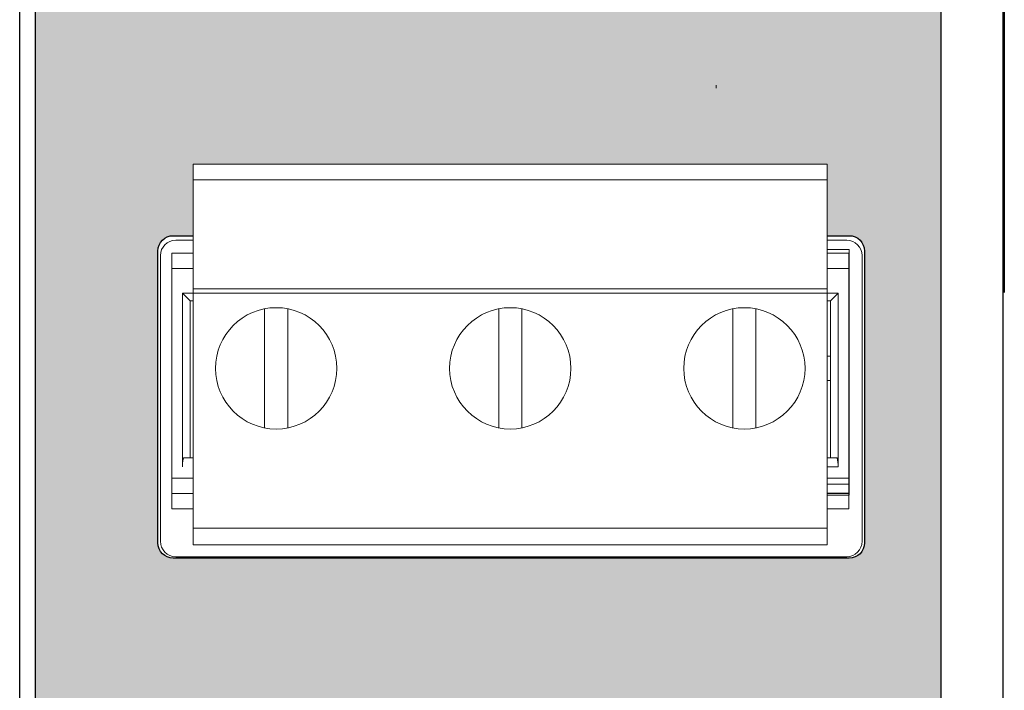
# Model space of a CAD drawing. Header units: millimetres. Extents: x 0 to 420, y 0 to 297.
# Tile 13 of 18: x 312 to 344, y 104 to 126. Entities that reach past the tile are written whole.
import ezdxf

# ---------------------------------------------------------------- set-up
doc = ezdxf.new("R2010")
doc.units = ezdxf.units.MM
doc.layers.get('0').update_dxf_attribs({"linetype": 'CONTINUOUS', "lineweight": 13})
doc.layers.add('Line', color=3, linetype='CONTINUOUS', lineweight=25)

msp = doc.modelspace()

# ---------------------------------------------------------------- hatches: boundary and pattern name
at = {"ltscale": 5}
h = msp.add_hatch(color=18, dxfattribs=at)
edge = h.paths.add_edge_path()
edge.add_spline(control_points=[(342.41, 126.746), (342.179, 130.238), (340.53, 138.836), (330.215, 143.499)], knot_values=[0, 0, 0, 0, 1, 1, 1, 1], degree=3, periodic=0)
edge.add_spline(control_points=[(330.215, 143.499), (315.326, 150.229), (313.191, 162.912), (312.945, 167.876)], knot_values=[1, 1, 1, 1, 2, 2, 2, 2], degree=3, periodic=0)
edge.add_line((312.945, 167.876), (312.945, 91))
edge.add_arc((313.945, 91), 1, 180, 270)
edge.add_line((313.945, 90), (341.445, 90))
edge.add_arc((341.445, 91), 1, 270, 360)
edge.add_line((342.445, 91), (342.445, 126.662))
edge.add_spline(control_points=[(342.445, 126.662), (342.433, 126.692), (342.421, 126.72), (342.41, 126.746)], knot_values=[7.968292, 7.968292, 7.968292, 7.968292, 8, 8, 8, 8], degree=3, periodic=0)
edge = h.paths.add_edge_path(flags=16)
edge.add_line((338.734, 120.873), (338.734, 118.55))
edge.add_spline(control_points=[(338.734, 118.55), (339.19, 118.55), (339.445, 118.55), (339.445, 118.55)], knot_values=[5.892302, 5.892302, 5.892302, 5.892302, 6, 6, 6, 6], degree=3, periodic=0)
edge.add_spline(control_points=[(339.445, 118.55), (339.721, 118.55), (339.945, 118.326), (339.945, 118.05)], knot_values=[6, 6, 6, 6, 7, 7, 7, 7], degree=3, periodic=0)
edge.add_spline(control_points=[(339.945, 118.05), (339.945, 118.05), (339.945, 108.55), (339.945, 108.55)], knot_values=[7, 7, 7, 7, 8, 8, 8, 8], degree=3, periodic=0)
edge.add_spline(control_points=[(339.945, 108.55), (339.945, 108.274), (339.721, 108.05), (339.445, 108.05)], knot_values=[0, 0, 0, 0, 1, 1, 1, 1], degree=3, periodic=0)
edge.add_spline(control_points=[(339.445, 108.05), (339.445, 108.05), (317.445, 108.05), (317.445, 108.05)], knot_values=[1, 1, 1, 1, 2, 2, 2, 2], degree=3, periodic=0)
edge.add_spline(control_points=[(317.445, 108.05), (317.169, 108.05), (316.945, 108.274), (316.945, 108.55)], knot_values=[2, 2, 2, 2, 3, 3, 3, 3], degree=3, periodic=0)
edge.add_spline(control_points=[(316.945, 108.55), (316.945, 108.55), (316.945, 118.05), (316.945, 118.05)], knot_values=[3, 3, 3, 3, 4, 4, 4, 4], degree=3, periodic=0)
edge.add_spline(control_points=[(316.945, 118.05), (316.945, 118.326), (317.169, 118.55), (317.445, 118.55)], knot_values=[4, 4, 4, 4, 5, 5, 5, 5], degree=3, periodic=0)
edge.add_spline(control_points=[(317.445, 118.55), (317.445, 118.55), (317.677, 118.55), (318.094, 118.55)], knot_values=[5, 5, 5, 5, 5.102758, 5.102758, 5.102758, 5.102758], degree=3, periodic=0)
edge.add_line((318.094, 118.55), (318.094, 120.873))
edge.add_line((318.094, 120.873), (338.734, 120.873))
for points in [[(321.164, 122.5), (319.745, 122.5), (319.745, 124.5), (320.152, 124.5), (320.152, 122.84), (321.164, 122.84)], [(327.727, 122.5), (327.352, 122.5), (327.352, 124.5), (327.745, 124.5), (328.563, 123.164), (328.563, 124.5), (328.938, 124.5), (328.938, 122.5), (328.533, 122.5), (327.727, 123.804)]]:
    msp.add_hatch(color=7).paths.add_polyline_path(points)
h = msp.add_hatch(color=7)
edge = h.paths.add_edge_path(flags=16)
edge.add_spline(control_points=[(336.744, 123.499), (336.744, 123.342), (336.704, 123.195), (336.549, 122.912), (336.419, 122.784), (336.158, 122.648), (336.044, 122.613), (335.827, 122.595), (335.729, 122.603), (335.549, 122.645), (335.465, 122.679), (335.232, 122.816), (335.107, 122.953), (334.975, 123.233), (334.945, 123.364), (334.946, 123.898), (335.203, 124.234), (335.652, 124.385), (335.754, 124.401), (335.963, 124.398), (336.063, 124.379), (336.342, 124.276), (336.499, 124.147), (336.693, 123.842), (336.744, 123.677), (336.744, 123.499)], knot_values=[0, 0, 0, 0, 0.315284, 0.315284, 0.697202, 0.697202, 0.948176, 0.948176, 1.142308, 1.142308, 1.33644, 1.33644, 1.724703, 1.724703, 2.001818, 2.001818, 2.798247, 2.798247, 3.009258, 3.009258, 3.220269, 3.220269, 3.64229, 3.64229, 4, 4, 4, 4], degree=3, periodic=0)
edge = h.paths.add_edge_path()
edge.add_spline(control_points=[(336.844, 123.499), (336.844, 122.947), (336.397, 122.5), (335.845, 122.5), (335.293, 122.5), (334.845, 122.947), (334.845, 123.499), (334.845, 124.051), (335.293, 124.5), (335.845, 124.5), (336.397, 124.5), (336.844, 124.051), (336.844, 123.499)], knot_values=[0, 0, 0, 0, 1, 1, 1, 2, 2, 2, 3, 3, 3, 4, 4, 4, 4], degree=3, periodic=0)
h = msp.add_hatch(color=7)
h.paths.add_polyline_path([(335.114, 123.45), (335.114, 123.35), (336.575, 123.35), (336.575, 123.45), (335.895, 123.45), (335.895, 124.12), (335.795, 124.12), (335.795, 123.45)])
h.paths.add_polyline_path([(336.101, 122.93), (336.101, 122.83), (335.553, 122.83), (335.553, 122.93)])
h.paths.add_polyline_path([(335.298, 123.19), (335.298, 123.09), (336.429, 123.09), (336.429, 123.19)])
h = msp.add_hatch(color=7)
h.paths.add_polyline_path([(334.915, 104.781), (335.315, 104.781), (335.113, 105.327)], flags=16)
h.paths.add_polyline_path([(335.273, 105.669), (335.861, 104.2), (335.539, 104.2), (335.41, 104.534), (334.823, 104.534), (334.702, 104.2), (334.387, 104.2), (334.959, 105.669)])
edge = h.paths.add_edge_path()
edge.add_spline(control_points=[(333.49, 104.284), (333.405, 104.357), (333.354, 104.455), (333.337, 104.578)], knot_values=[20, 20, 20, 20, 21, 21, 21, 21], degree=3, periodic=0)
edge.add_spline(control_points=[(333.337, 104.578), (333.337, 104.578), (333.618, 104.607), (333.618, 104.607)], knot_values=[0, 0, 0, 0, 1, 1, 1, 1], degree=3, periodic=0)
edge.add_spline(control_points=[(333.618, 104.607), (333.626, 104.543), (333.65, 104.493), (333.689, 104.456)], knot_values=[1, 1, 1, 1, 2, 2, 2, 2], degree=3, periodic=0)
edge.add_spline(control_points=[(333.689, 104.456), (333.728, 104.419), (333.774, 104.4), (333.825, 104.4), (333.884, 104.4), (333.934, 104.424), (333.974, 104.472)], knot_values=[2, 2, 2, 2, 3, 3, 3, 4, 4, 4, 4], degree=3, periodic=0)
edge.add_spline(control_points=[(333.974, 104.472), (334.015, 104.52), (334.035, 104.592), (334.035, 104.688), (334.035, 104.778), (334.015, 104.846), (333.975, 104.891)], knot_values=[4, 4, 4, 4, 5, 5, 5, 6, 6, 6, 6], degree=3, periodic=0)
edge.add_spline(control_points=[(333.975, 104.891), (333.935, 104.936), (333.882, 104.959), (333.817, 104.959), (333.736, 104.959), (333.664, 104.923), (333.6, 104.851)], knot_values=[6, 6, 6, 6, 7, 7, 7, 8, 8, 8, 8], degree=3, periodic=0)
edge.add_spline(control_points=[(333.6, 104.851), (333.6, 104.851), (333.371, 104.884), (333.371, 104.884)], knot_values=[8, 8, 8, 8, 9, 9, 9, 9], degree=3, periodic=0)
edge.add_spline(control_points=[(333.371, 104.884), (333.371, 104.884), (333.516, 105.649), (333.516, 105.649)], knot_values=[9, 9, 9, 9, 10, 10, 10, 10], degree=3, periodic=0)
edge.add_spline(control_points=[(333.516, 105.649), (333.516, 105.649), (334.26, 105.649), (334.26, 105.649)], knot_values=[10, 10, 10, 10, 11, 11, 11, 11], degree=3, periodic=0)
edge.add_spline(control_points=[(334.26, 105.649), (334.26, 105.649), (334.26, 105.385), (334.26, 105.385)], knot_values=[11, 11, 11, 11, 12, 12, 12, 12], degree=3, periodic=0)
edge.add_spline(control_points=[(334.26, 105.385), (334.26, 105.385), (333.729, 105.385), (333.729, 105.385)], knot_values=[12, 12, 12, 12, 13, 13, 13, 13], degree=3, periodic=0)
edge.add_spline(control_points=[(333.729, 105.385), (333.729, 105.385), (333.685, 105.136), (333.685, 105.136)], knot_values=[13, 13, 13, 13, 14, 14, 14, 14], degree=3, periodic=0)
edge.add_spline(control_points=[(333.685, 105.136), (333.748, 105.167), (333.812, 105.183), (333.877, 105.183), (334.002, 105.183), (334.108, 105.138), (334.195, 105.047), (334.282, 104.956), (334.325, 104.838), (334.325, 104.693), (334.325, 104.572), (334.29, 104.464), (334.22, 104.369)], knot_values=[14, 14, 14, 14, 15, 15, 15, 16, 16, 16, 17, 17, 17, 18, 18, 18, 18], degree=3, periodic=0)
edge.add_spline(control_points=[(334.22, 104.369), (334.124, 104.24), (333.992, 104.175), (333.822, 104.175), (333.687, 104.175), (333.576, 104.211), (333.49, 104.284)], knot_values=[18, 18, 18, 18, 19, 19, 19, 20, 20, 20, 20], degree=3, periodic=0)
h.paths.add_polyline_path([(333.105, 104.2), (332.823, 104.2), (332.823, 104.482), (333.105, 104.482)])
edge = h.paths.add_edge_path()
edge.add_spline(control_points=[(332.342, 105.675), (332.342, 105.675), (332.342, 104.2), (332.342, 104.2)], knot_values=[7, 7, 7, 7, 8, 8, 8, 8], degree=3, periodic=0)
edge.add_spline(control_points=[(332.342, 104.2), (332.342, 104.2), (332.061, 104.2), (332.061, 104.2)], knot_values=[0, 0, 0, 0, 1, 1, 1, 1], degree=3, periodic=0)
edge.add_spline(control_points=[(332.061, 104.2), (332.061, 104.2), (332.061, 105.261), (332.061, 105.261)], knot_values=[1, 1, 1, 1, 2, 2, 2, 2], degree=3, periodic=0)
edge.add_spline(control_points=[(332.061, 105.261), (331.958, 105.165), (331.837, 105.094), (331.697, 105.048)], knot_values=[2, 2, 2, 2, 3, 3, 3, 3], degree=3, periodic=0)
edge.add_spline(control_points=[(331.697, 105.048), (331.697, 105.048), (331.697, 105.303), (331.697, 105.303)], knot_values=[3, 3, 3, 3, 4, 4, 4, 4], degree=3, periodic=0)
edge.add_spline(control_points=[(331.697, 105.303), (331.771, 105.328), (331.85, 105.373), (331.937, 105.44)], knot_values=[4, 4, 4, 4, 5, 5, 5, 5], degree=3, periodic=0)
edge.add_spline(control_points=[(331.937, 105.44), (332.023, 105.507), (332.082, 105.586), (332.114, 105.675)], knot_values=[5, 5, 5, 5, 6, 6, 6, 6], degree=3, periodic=0)
edge.add_spline(control_points=[(332.114, 105.675), (332.114, 105.675), (332.342, 105.675), (332.342, 105.675)], knot_values=[6, 6, 6, 6, 7, 7, 7, 7], degree=3, periodic=0)
edge = h.paths.add_edge_path()
edge.add_spline(control_points=[(330.349, 104.792), (330.246, 104.837), (330.165, 104.859), (330.107, 104.859), (330.013, 104.859), (329.922, 104.813), (329.833, 104.72)], knot_values=[12, 12, 12, 12, 13, 13, 13, 14, 14, 14, 14], degree=3, periodic=0)
edge.add_spline(control_points=[(329.833, 104.72), (329.833, 104.72), (329.833, 104.98), (329.833, 104.98)], knot_values=[0, 0, 0, 0, 1, 1, 1, 1], degree=3, periodic=0)
edge.add_spline(control_points=[(329.833, 104.98), (329.918, 105.072), (330.017, 105.118), (330.13, 105.118), (330.172, 105.118), (330.211, 105.114), (330.246, 105.105)], knot_values=[1, 1, 1, 1, 2, 2, 2, 3, 3, 3, 3], degree=3, periodic=0)
edge.add_spline(control_points=[(330.246, 105.105), (330.282, 105.097), (330.345, 105.074), (330.437, 105.037)], knot_values=[3, 3, 3, 3, 4, 4, 4, 4], degree=3, periodic=0)
edge.add_spline(control_points=[(330.437, 105.037), (330.529, 105), (330.591, 104.982), (330.624, 104.982), (330.661, 104.982), (330.705, 104.993), (330.754, 105.016)], knot_values=[4, 4, 4, 4, 5, 5, 5, 6, 6, 6, 6], degree=3, periodic=0)
edge.add_spline(control_points=[(330.754, 105.016), (330.802, 105.039), (330.851, 105.076), (330.898, 105.126)], knot_values=[6, 6, 6, 6, 7, 7, 7, 7], degree=3, periodic=0)
edge.add_spline(control_points=[(330.898, 105.126), (330.898, 105.126), (330.898, 104.856), (330.898, 104.856)], knot_values=[7, 7, 7, 7, 8, 8, 8, 8], degree=3, periodic=0)
edge.add_spline(control_points=[(330.898, 104.856), (330.867, 104.824), (330.824, 104.793), (330.769, 104.765)], knot_values=[8, 8, 8, 8, 9, 9, 9, 9], degree=3, periodic=0)
edge.add_spline(control_points=[(330.769, 104.765), (330.714, 104.737), (330.656, 104.723), (330.598, 104.723), (330.564, 104.723), (330.532, 104.727), (330.5, 104.735)], knot_values=[9, 9, 9, 9, 10, 10, 10, 11, 11, 11, 11], degree=3, periodic=0)
edge.add_spline(control_points=[(330.5, 104.735), (330.468, 104.743), (330.418, 104.762), (330.349, 104.792)], knot_values=[11, 11, 11, 11, 12, 12, 12, 12], degree=3, periodic=0)
h.paths.add_polyline_path([(329.238, 104.2), (328.921, 104.2), (328.396, 105.669), (328.718, 105.669), (329.09, 104.582), (329.449, 105.669), (329.764, 105.669)])
edge = h.paths.add_edge_path(flags=16)
edge.add_spline(control_points=[(327.91, 105.409), (327.883, 105.431), (327.853, 105.442), (327.819, 105.442)], knot_values=[11, 11, 11, 11, 12, 12, 12, 12], degree=3, periodic=0)
edge.add_spline(control_points=[(327.819, 105.442), (327.785, 105.442), (327.755, 105.431), (327.728, 105.409)], knot_values=[0, 0, 0, 0, 1, 1, 1, 1], degree=3, periodic=0)
edge.add_spline(control_points=[(327.728, 105.409), (327.701, 105.387), (327.681, 105.349), (327.666, 105.292)], knot_values=[1, 1, 1, 1, 2, 2, 2, 2], degree=3, periodic=0)
edge.add_spline(control_points=[(327.666, 105.292), (327.646, 105.219), (327.637, 105.097), (327.637, 104.924), (327.637, 104.752), (327.645, 104.634), (327.663, 104.569), (327.68, 104.505), (327.702, 104.462), (327.728, 104.44)], knot_values=[2, 2, 2, 2, 3, 3, 3, 4, 4, 4, 5, 5, 5, 5], degree=3, periodic=0)
edge.add_spline(control_points=[(327.728, 104.44), (327.755, 104.419), (327.785, 104.408), (327.819, 104.408), (327.853, 104.408), (327.884, 104.419), (327.91, 104.441), (327.937, 104.463), (327.958, 104.502), (327.973, 104.558)], knot_values=[5, 5, 5, 5, 6, 6, 6, 7, 7, 7, 8, 8, 8, 8], degree=3, periodic=0)
edge.add_spline(control_points=[(327.973, 104.558), (327.992, 104.63), (328.001, 104.752), (328.001, 104.924), (328.001, 105.097), (327.993, 105.215), (327.975, 105.28)], knot_values=[8, 8, 8, 8, 9, 9, 9, 10, 10, 10, 10], degree=3, periodic=0)
edge.add_spline(control_points=[(327.975, 105.28), (327.958, 105.344), (327.936, 105.387), (327.91, 105.409)], knot_values=[10, 10, 10, 10, 11, 11, 11, 11], degree=3, periodic=0)
edge = h.paths.add_edge_path()
edge.add_spline(control_points=[(327.486, 105.525), (327.566, 105.625), (327.677, 105.675), (327.819, 105.675)], knot_values=[7, 7, 7, 7, 8, 8, 8, 8], degree=3, periodic=0)
edge.add_spline(control_points=[(327.819, 105.675), (327.961, 105.675), (328.073, 105.624), (328.153, 105.523)], knot_values=[0, 0, 0, 0, 1, 1, 1, 1], degree=3, periodic=0)
edge.add_spline(control_points=[(328.153, 105.523), (328.248, 105.403), (328.296, 105.203), (328.296, 104.924), (328.296, 104.647), (328.248, 104.447), (328.152, 104.325)], knot_values=[1, 1, 1, 1, 2, 2, 2, 3, 3, 3, 3], degree=3, periodic=0)
edge.add_spline(control_points=[(328.152, 104.325), (328.072, 104.225), (327.961, 104.175), (327.819, 104.175), (327.676, 104.175), (327.561, 104.23), (327.473, 104.34), (327.386, 104.45), (327.342, 104.646), (327.342, 104.928), (327.342, 105.204), (327.39, 105.403), (327.486, 105.525)], knot_values=[3, 3, 3, 3, 4, 4, 4, 5, 5, 5, 6, 6, 6, 7, 7, 7, 7], degree=3, periodic=0)
h.paths.add_polyline_path([(326.416, 104.743), (326.754, 104.743), (326.754, 105.245)], flags=17)
h.paths.add_polyline_path([(327.026, 104.2), (326.754, 104.2), (326.754, 104.496), (326.153, 104.496), (326.153, 104.742), (326.79, 105.675), (327.026, 105.675), (327.026, 104.743), (327.209, 104.743), (327.209, 104.496), (327.026, 104.496)])
edge = h.paths.add_edge_path()
edge.add_spline(control_points=[(325.452, 104.462), (325.452, 104.462), (326.012, 104.462), (326.012, 104.462)], knot_values=[20, 20, 20, 20, 21, 21, 21, 21], degree=3, periodic=0)
edge.add_spline(control_points=[(326.012, 104.462), (326.012, 104.462), (326.012, 104.2), (326.012, 104.2)], knot_values=[0, 0, 0, 0, 1, 1, 1, 1], degree=3, periodic=0)
edge.add_spline(control_points=[(326.012, 104.2), (326.012, 104.2), (325.025, 104.2), (325.025, 104.2)], knot_values=[1, 1, 1, 1, 2, 2, 2, 2], degree=3, periodic=0)
edge.add_spline(control_points=[(325.025, 104.2), (325.035, 104.299), (325.067, 104.393), (325.121, 104.481)], knot_values=[2, 2, 2, 2, 3, 3, 3, 3], degree=3, periodic=0)
edge.add_spline(control_points=[(325.121, 104.481), (325.174, 104.57), (325.28, 104.687), (325.437, 104.834)], knot_values=[3, 3, 3, 3, 4, 4, 4, 4], degree=3, periodic=0)
edge.add_spline(control_points=[(325.437, 104.834), (325.564, 104.952), (325.642, 105.032), (325.671, 105.074)], knot_values=[4, 4, 4, 4, 5, 5, 5, 5], degree=3, periodic=0)
edge.add_spline(control_points=[(325.671, 105.074), (325.71, 105.132), (325.729, 105.189), (325.729, 105.246), (325.729, 105.309), (325.712, 105.357), (325.678, 105.391)], knot_values=[5, 5, 5, 5, 6, 6, 6, 7, 7, 7, 7], degree=3, periodic=0)
edge.add_spline(control_points=[(325.678, 105.391), (325.645, 105.425), (325.598, 105.442), (325.539, 105.442), (325.48, 105.442), (325.433, 105.424), (325.398, 105.389), (325.364, 105.353), (325.344, 105.294), (325.338, 105.212)], knot_values=[7, 7, 7, 7, 8, 8, 8, 9, 9, 9, 10, 10, 10, 10], degree=3, periodic=0)
edge.add_spline(control_points=[(325.338, 105.212), (325.338, 105.212), (325.058, 105.24), (325.058, 105.24)], knot_values=[10, 10, 10, 10, 11, 11, 11, 11], degree=3, periodic=0)
edge.add_spline(control_points=[(325.058, 105.24), (325.074, 105.395), (325.127, 105.506), (325.215, 105.574)], knot_values=[11, 11, 11, 11, 12, 12, 12, 12], degree=3, periodic=0)
edge.add_spline(control_points=[(325.215, 105.574), (325.303, 105.641), (325.413, 105.675), (325.546, 105.675), (325.691, 105.675), (325.805, 105.636), (325.887, 105.558)], knot_values=[12, 12, 12, 12, 13, 13, 13, 14, 14, 14, 14], degree=3, periodic=0)
edge.add_spline(control_points=[(325.887, 105.558), (325.97, 105.48), (326.012, 105.382), (326.012, 105.266), (326.012, 105.2), (326, 105.137), (325.976, 105.077)], knot_values=[14, 14, 14, 14, 15, 15, 15, 16, 16, 16, 16], degree=3, periodic=0)
edge.add_spline(control_points=[(325.976, 105.077), (325.952, 105.017), (325.915, 104.955), (325.863, 104.889)], knot_values=[16, 16, 16, 16, 17, 17, 17, 17], degree=3, periodic=0)
edge.add_spline(control_points=[(325.863, 104.889), (325.829, 104.846), (325.768, 104.784), (325.679, 104.702)], knot_values=[17, 17, 17, 17, 18, 18, 18, 18], degree=3, periodic=0)
edge.add_spline(control_points=[(325.679, 104.702), (325.59, 104.621), (325.534, 104.567), (325.51, 104.54)], knot_values=[18, 18, 18, 18, 19, 19, 19, 19], degree=3, periodic=0)
edge.add_spline(control_points=[(325.51, 104.54), (325.486, 104.513), (325.467, 104.487), (325.452, 104.462)], knot_values=[19, 19, 19, 19, 20, 20, 20, 20], degree=3, periodic=0)
h.paths.add_polyline_path([(324.958, 104.592), (324.405, 104.592), (324.405, 104.873), (324.958, 104.873)])
edge = h.paths.add_edge_path(flags=16)
edge.add_spline(control_points=[(323.803, 105.409), (323.776, 105.431), (323.746, 105.442), (323.712, 105.442)], knot_values=[11, 11, 11, 11, 12, 12, 12, 12], degree=3, periodic=0)
edge.add_spline(control_points=[(323.712, 105.442), (323.678, 105.442), (323.648, 105.431), (323.621, 105.409)], knot_values=[0, 0, 0, 0, 1, 1, 1, 1], degree=3, periodic=0)
edge.add_spline(control_points=[(323.621, 105.409), (323.594, 105.387), (323.573, 105.349), (323.559, 105.292)], knot_values=[1, 1, 1, 1, 2, 2, 2, 2], degree=3, periodic=0)
edge.add_spline(control_points=[(323.559, 105.292), (323.539, 105.219), (323.53, 105.097), (323.53, 104.924), (323.53, 104.752), (323.538, 104.634), (323.556, 104.569)], knot_values=[2, 2, 2, 2, 3, 3, 3, 4, 4, 4, 4], degree=3, periodic=0)
edge.add_spline(control_points=[(323.556, 104.569), (323.573, 104.505), (323.595, 104.462), (323.621, 104.44)], knot_values=[4, 4, 4, 4, 5, 5, 5, 5], degree=3, periodic=0)
edge.add_spline(control_points=[(323.621, 104.44), (323.648, 104.419), (323.678, 104.408), (323.712, 104.408), (323.746, 104.408), (323.776, 104.419), (323.803, 104.441)], knot_values=[5, 5, 5, 5, 6, 6, 6, 7, 7, 7, 7], degree=3, periodic=0)
edge.add_spline(control_points=[(323.803, 104.441), (323.83, 104.463), (323.851, 104.502), (323.865, 104.558)], knot_values=[7, 7, 7, 7, 8, 8, 8, 8], degree=3, periodic=0)
edge.add_spline(control_points=[(323.865, 104.558), (323.885, 104.63), (323.894, 104.752), (323.894, 104.924), (323.894, 105.097), (323.886, 105.215), (323.868, 105.28)], knot_values=[8, 8, 8, 8, 9, 9, 9, 10, 10, 10, 10], degree=3, periodic=0)
edge.add_spline(control_points=[(323.868, 105.28), (323.851, 105.344), (323.829, 105.387), (323.803, 105.409)], knot_values=[10, 10, 10, 10, 11, 11, 11, 11], degree=3, periodic=0)
edge = h.paths.add_edge_path()
edge.add_spline(control_points=[(323.379, 105.525), (323.459, 105.625), (323.57, 105.675), (323.712, 105.675)], knot_values=[7, 7, 7, 7, 8, 8, 8, 8], degree=3, periodic=0)
edge.add_spline(control_points=[(323.712, 105.675), (323.854, 105.675), (323.966, 105.624), (324.046, 105.523)], knot_values=[0, 0, 0, 0, 1, 1, 1, 1], degree=3, periodic=0)
edge.add_spline(control_points=[(324.046, 105.523), (324.141, 105.403), (324.189, 105.203), (324.189, 104.924), (324.189, 104.647), (324.141, 104.447), (324.045, 104.325)], knot_values=[1, 1, 1, 1, 2, 2, 2, 3, 3, 3, 3], degree=3, periodic=0)
edge.add_spline(control_points=[(324.045, 104.325), (323.965, 104.225), (323.854, 104.175), (323.712, 104.175), (323.569, 104.175), (323.454, 104.23), (323.366, 104.34), (323.279, 104.45), (323.235, 104.646), (323.235, 104.928), (323.235, 105.204), (323.283, 105.403), (323.379, 105.525)], knot_values=[3, 3, 3, 3, 4, 4, 4, 5, 5, 5, 6, 6, 6, 7, 7, 7, 7], degree=3, periodic=0)
edge = h.paths.add_edge_path(flags=16)
edge.add_spline(control_points=[(322.727, 105.28), (322.71, 105.344), (322.688, 105.387), (322.661, 105.409), (322.635, 105.431), (322.605, 105.442), (322.571, 105.442)], knot_values=[10, 10, 10, 10, 11, 11, 11, 12, 12, 12, 12], degree=3, periodic=0)
edge.add_spline(control_points=[(322.571, 105.442), (322.537, 105.442), (322.506, 105.431), (322.479, 105.409)], knot_values=[0, 0, 0, 0, 1, 1, 1, 1], degree=3, periodic=0)
edge.add_spline(control_points=[(322.479, 105.409), (322.453, 105.387), (322.432, 105.349), (322.417, 105.292)], knot_values=[1, 1, 1, 1, 2, 2, 2, 2], degree=3, periodic=0)
edge.add_spline(control_points=[(322.417, 105.292), (322.398, 105.219), (322.388, 105.097), (322.388, 104.924), (322.388, 104.752), (322.397, 104.634), (322.414, 104.569), (322.432, 104.505), (322.454, 104.462), (322.48, 104.44)], knot_values=[2, 2, 2, 2, 3, 3, 3, 4, 4, 4, 5, 5, 5, 5], degree=3, periodic=0)
edge.add_spline(control_points=[(322.48, 104.44), (322.506, 104.419), (322.537, 104.408), (322.571, 104.408), (322.605, 104.408), (322.635, 104.419), (322.662, 104.441)], knot_values=[5, 5, 5, 5, 6, 6, 6, 7, 7, 7, 7], degree=3, periodic=0)
edge.add_spline(control_points=[(322.662, 104.441), (322.689, 104.463), (322.709, 104.502), (322.724, 104.558)], knot_values=[7, 7, 7, 7, 8, 8, 8, 8], degree=3, periodic=0)
edge.add_spline(control_points=[(322.724, 104.558), (322.743, 104.63), (322.753, 104.752), (322.753, 104.924), (322.753, 105.097), (322.744, 105.215), (322.727, 105.28)], knot_values=[8, 8, 8, 8, 9, 9, 9, 10, 10, 10, 10], degree=3, periodic=0)
edge = h.paths.add_edge_path()
edge.add_spline(control_points=[(322.238, 105.525), (322.318, 105.625), (322.428, 105.675), (322.571, 105.675)], knot_values=[7, 7, 7, 7, 8, 8, 8, 8], degree=3, periodic=0)
edge.add_spline(control_points=[(322.571, 105.675), (322.713, 105.675), (322.824, 105.624), (322.904, 105.523)], knot_values=[0, 0, 0, 0, 1, 1, 1, 1], degree=3, periodic=0)
edge.add_spline(control_points=[(322.904, 105.523), (323, 105.403), (323.048, 105.203), (323.048, 104.924), (323.048, 104.647), (323, 104.447), (322.903, 104.325)], knot_values=[1, 1, 1, 1, 2, 2, 2, 3, 3, 3, 3], degree=3, periodic=0)
edge.add_spline(control_points=[(322.903, 104.325), (322.824, 104.225), (322.713, 104.175), (322.571, 104.175), (322.428, 104.175), (322.312, 104.23), (322.225, 104.34), (322.137, 104.45), (322.094, 104.646), (322.094, 104.928), (322.094, 105.204), (322.142, 105.403), (322.238, 105.525)], knot_values=[3, 3, 3, 3, 4, 4, 4, 5, 5, 5, 6, 6, 6, 7, 7, 7, 7], degree=3, periodic=0)
edge = h.paths.add_edge_path()
edge.add_spline(control_points=[(321.674, 105.675), (321.674, 105.675), (321.674, 104.2), (321.674, 104.2)], knot_values=[7, 7, 7, 7, 8, 8, 8, 8], degree=3, periodic=0)
edge.add_spline(control_points=[(321.674, 104.2), (321.674, 104.2), (321.392, 104.2), (321.392, 104.2)], knot_values=[0, 0, 0, 0, 1, 1, 1, 1], degree=3, periodic=0)
edge.add_spline(control_points=[(321.392, 104.2), (321.392, 104.2), (321.392, 105.261), (321.392, 105.261)], knot_values=[1, 1, 1, 1, 2, 2, 2, 2], degree=3, periodic=0)
edge.add_spline(control_points=[(321.392, 105.261), (321.289, 105.165), (321.168, 105.094), (321.029, 105.048)], knot_values=[2, 2, 2, 2, 3, 3, 3, 3], degree=3, periodic=0)
edge.add_spline(control_points=[(321.029, 105.048), (321.029, 105.048), (321.029, 105.303), (321.029, 105.303)], knot_values=[3, 3, 3, 3, 4, 4, 4, 4], degree=3, periodic=0)
edge.add_spline(control_points=[(321.029, 105.303), (321.102, 105.328), (321.182, 105.373), (321.268, 105.44)], knot_values=[4, 4, 4, 4, 5, 5, 5, 5], degree=3, periodic=0)
edge.add_spline(control_points=[(321.268, 105.44), (321.354, 105.507), (321.413, 105.586), (321.445, 105.675)], knot_values=[5, 5, 5, 5, 6, 6, 6, 6], degree=3, periodic=0)
edge.add_spline(control_points=[(321.445, 105.675), (321.445, 105.675), (321.674, 105.675), (321.674, 105.675)], knot_values=[6, 6, 6, 6, 7, 7, 7, 7], degree=3, periodic=0)

# ---------------------------------------------------------------- linework, layer by layer
at = {"color": 7}
msp.add_line((335.114, 123.45), (335.114, 123.35), dxfattribs=at)
at = {"ltscale": 5}
for p, q in [((318.094, 120.873), (338.734, 120.873)), ((318.094, 120.873), (318.094, 118.55)), ((318.094, 120.873), (338.734, 120.873)), ((338.734, 120.873), (338.734, 118.55)), ((318.094, 120.373), (338.734, 120.373)), ((318.094, 116.823), (338.734, 116.823)), ((318.094, 109.023), (338.734, 109.023))]:
    msp.add_line(p, q, dxfattribs=at)
for p, q in [((318.094, 120.873), (318.094, 108.482)), ((338.734, 108.482), (338.734, 120.873)), ((317.525, 118.4), (318.094, 118.4)), ((338.734, 118.4), (339.365, 118.4)), ((318.094, 117.981), (317.394, 117.981)), ((317.394, 117.981), (317.394, 109.661)), ((339.445, 118.1), (338.734, 118.1)), ((339.434, 117.981), (338.734, 117.981)), ((339.434, 117.981), (339.434, 109.661)), ((339.445, 110.1), (339.445, 118.1)), ((317.025, 108.6), (317.025, 117.9)), ((339.865, 117.9), (339.865, 108.6)), ((318.094, 117.481), (317.394, 117.481)), ((339.434, 117.481), (338.734, 117.481)), ((339.084, 116.681), (317.744, 116.681)), ((317.744, 116.681), (317.994, 116.431)), ((317.744, 116.681), (317.744, 111.021)), ((339.084, 116.681), (338.834, 116.431)), ((339.084, 116.681), (339.084, 111.021)), ((318.094, 116.431), (317.994, 116.431)), ((317.994, 116.431), (317.994, 111.321)), ((338.834, 116.431), (338.734, 116.431)), ((338.834, 116.431), (338.834, 111.321)), ((320.419, 116.171), (320.419, 112.292)), ((321.169, 116.171), (321.169, 112.292)), ((328.039, 116.171), (328.039, 112.292)), ((328.789, 116.171), (328.789, 112.292)), ((335.659, 116.171), (335.659, 112.292)), ((336.409, 116.171), (336.409, 112.292)), ((338.834, 114.631), (338.734, 114.631)), ((338.834, 113.831), (338.734, 113.831)), ((318.094, 111.321), (317.794, 111.321)), ((338.734, 111.321), (339.034, 111.321)), ((339.034, 111.321), (338.734, 111.321)), ((338.734, 111.021), (339.084, 111.021)), ((318.094, 110.661), (317.394, 110.661)), ((339.434, 110.661), (338.734, 110.661)), ((338.734, 110.461), (339.434, 110.461)), ((318.094, 110.161), (317.394, 110.161)), ((339.434, 110.162), (338.734, 110.162)), ((339.434, 110.161), (338.734, 110.161)), ((338.734, 110.1), (339.445, 110.1)), ((318.094, 109.661), (317.394, 109.661)), ((339.434, 109.661), (338.734, 109.661)), ((338.734, 108.481), (318.094, 108.481)), ((339.365, 108.1), (317.525, 108.1))]:
    msp.add_line(p, q)
for centre in [(320.794, 114.231), (328.414, 114.231), (336.034, 114.231)]:
    msp.add_circle(centre, 1.975)
for centre, start, end in [((317.525, 117.9), 90, 180), ((339.365, 117.9), 0, 90), ((317.525, 108.6), 180, 270), ((339.365, 108.6), 270, 0)]:
    msp.add_arc(centre, 0.5, start, end)
for points, knots in [([(317.744, 111.021), (317.744, 111.052), (317.746, 111.111), (317.752, 111.191), (317.763, 111.258), (317.772, 111.298), (317.787, 111.321), (317.794, 111.321)], [0, 0, 0, 0, 0.0918918, 0.175651, 0.2434208, 0.2886096, 0.3100649, 0.3100649, 0.3100649, 0.3100649]), ([(317.794, 111.321), (317.787, 111.321), (317.772, 111.298), (317.763, 111.257), (317.752, 111.191), (317.746, 111.11), (317.744, 111.052), (317.744, 111.021)], [0, 0, 0, 0, 0.0211753, 0.0666936, 0.1349303, 0.2194971, 0.3101071, 0.3101071, 0.3101071, 0.3101071]), ([(339.084, 111.021), (339.084, 111.052), (339.083, 111.11), (339.077, 111.191), (339.066, 111.258), (339.056, 111.298), (339.041, 111.321), (339.034, 111.321)], [0, 0, 0, 0, 0.0907915, 0.1753993, 0.2435718, 0.288993, 0.3101103, 0.3101103, 0.3101103, 0.3101103]), ([(339.034, 111.321), (339.041, 111.321), (339.056, 111.298), (339.066, 111.257), (339.077, 111.191), (339.083, 111.111), (339.084, 111.052), (339.084, 111.021)], [0, 0, 0, 0, 0.0215065, 0.0667787, 0.1345998, 0.218323, 0.3100621, 0.3100621, 0.3100621, 0.3100621])]:
    msp.add_open_spline(points, degree=3, knots=knots)
at = {"layer": 'Line', "color": 0}
for p, q in [((344.445, 207.5), (344.445, 89.5)), ((344.495, 180.2), (344.495, 116.7)), ((312.945, 167.876), (312.945, 91)), ((312.445, 88), (312.445, 146))]:
    msp.add_line(p, q, dxfattribs=at)
at = {"layer": 'Line'}
msp.add_line((312.945, 166.229), (312.945, 91), dxfattribs=at)
at = {"layer": 'Line', "color": 0}
msp.add_lwpolyline([(342.445, 91), (342.445, 206, 0.414214), (341.445, 207), (313.945, 207, 0.414214), (312.945, 206), (312.945, 167.876)], format="xyb", dxfattribs=at)
for points in [[(316.945, 118.05), (316.945, 118.326), (317.169, 118.55), (317.445, 118.55)], [(317.445, 118.55), (317.445, 118.55), (317.677, 118.55), (318.094, 118.55)], [(338.734, 118.55), (339.19, 118.55), (339.445, 118.55), (339.445, 118.55)], [(339.445, 118.55), (339.721, 118.55), (339.945, 118.326), (339.945, 118.05)], [(316.945, 108.55), (316.945, 108.55), (316.945, 118.05), (316.945, 118.05)], [(339.945, 118.05), (339.945, 118.05), (339.945, 108.55), (339.945, 108.55)], [(317.445, 108.05), (317.169, 108.05), (316.945, 108.274), (316.945, 108.55)], [(339.945, 108.55), (339.945, 108.274), (339.721, 108.05), (339.445, 108.05)], [(339.445, 108.05), (339.445, 108.05), (317.445, 108.05), (317.445, 108.05)]]:
    msp.add_open_spline(points, degree=3, dxfattribs=at)

doc.saveas('drawing.dxf')
